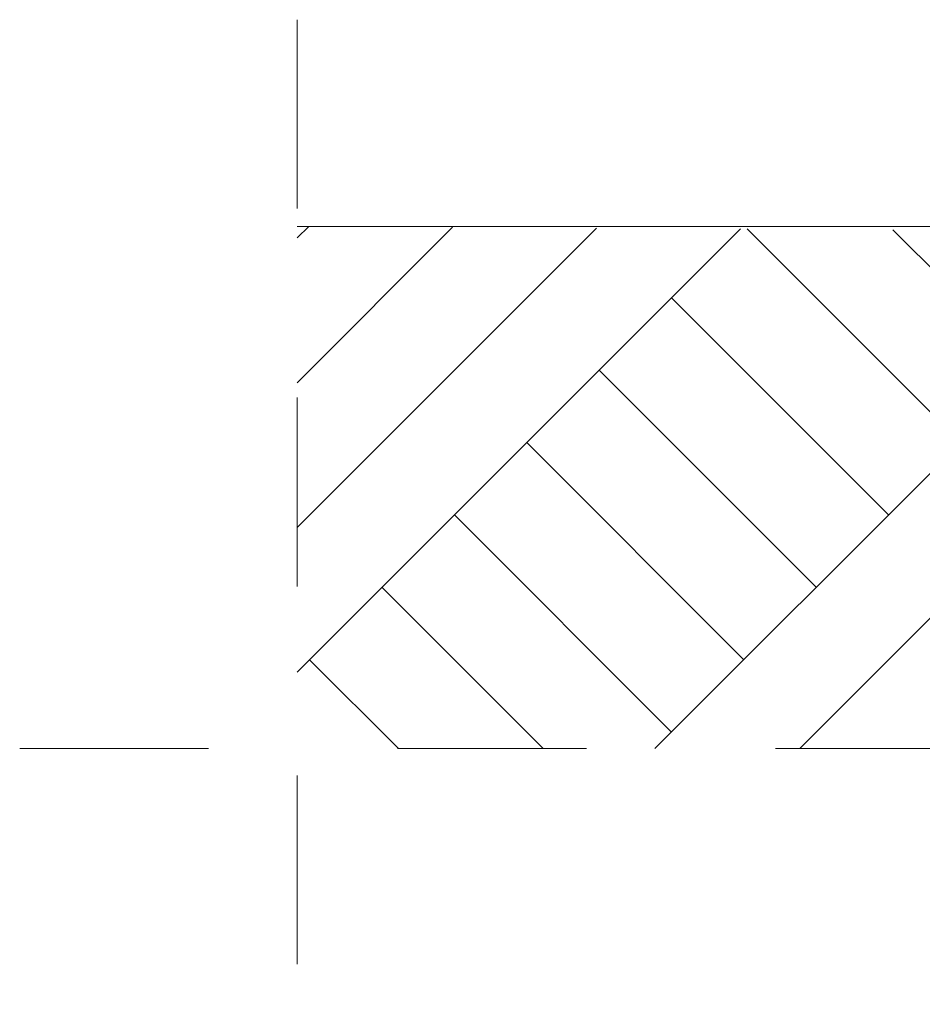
# Model space of a CAD drawing. Header units: millimetres. Extents: x 16408 to 39505, y -6861 to 26364.
# Tile 1 of 85: x 16408 to 18128, y -6861 to -4985. Entities that reach past the tile are written whole.
import ezdxf

# ---------------------------------------------------------------- set-up
doc = ezdxf.new("R2010")
doc.units = ezdxf.units.MM
doc.header["$MEASUREMENT"] = 0
doc.linetypes.add('Przerywana', pattern=[720, 360, -360])
doc.linetypes.add('Wipeout_Contour', pattern=[1000, 0, -1000])
doc.layers.add('0_Nr_pióra__1', color=7, linetype='Continuous', lineweight=13)
doc.layers.add('0_Nr_pióra__102', color=7, linetype='Continuous', lineweight=5, true_color=0xcccccc)

msp = doc.modelspace()

# ---------------------------------------------------------------- wipeouts: each hides what was drawn before it
at = {"color": 254, "linetype": 'Wipeout_Contour', "lineweight": 0, "ltscale": 157119.761231}
msp.add_wipeout([(26160.9, -5540.6), (24836.8, -5524.9), (21589.3, -5433), (19135.1, -5391.1), (16936.7, -5378.7), (16936.7, -6373.6), (26160.9, -6373.6)], dxfattribs=at)

# ---------------------------------------------------------------- next in the draw order: hatches: boundary and pattern name
at = {"layer": '0_Nr_pióra__102', "linetype": 'Continuous', "lineweight": 5, "true_color": 0xcccccc}
h = msp.add_hatch(dxfattribs=at)
h.set_pattern_fill('Grunt_0004', color=254, style=0, pattern_type=2)
h.set_pattern_definition([(45, (0, 0), (-413.657, 413.657), []), (45, (-137.9, 137.9), (-827.315, 827.315), []), (45, (-275.8, 275.8), (-827.315, 827.315), []), (135, (-413.66, 413.66), (137.8858, 137.8858), [585, -585])])
h.paths.add_polyline_path([(26160.9, -5540.6), (24836.8, -5524.9), (21589.3, -5433), (19135.1, -5391.1), (16936.7, -5378.7), (16936.7, -6373.6), (26160.9, -6373.6)])

# ---------------------------------------------------------------- next in the draw order: linework, layer by layer
at = {"layer": '0_Nr_pióra__1', "color": 7, "linetype": 'Przerywana', "lineweight": 13}
for p, q in [((16936.7, -4984.8), (16936.7, -6861.1)), ((16408, -6373.6), (39504.9, -6373.6))]:
    msp.add_line(p, q, dxfattribs=at)
at = {"layer": '0_Nr_pióra__1', "color": 7, "linetype": 'Continuous', "lineweight": 13}
msp.add_line((18435.9, -5378.7), (16936.7, -5378.7), dxfattribs=at)

doc.saveas('drawing.dxf')
